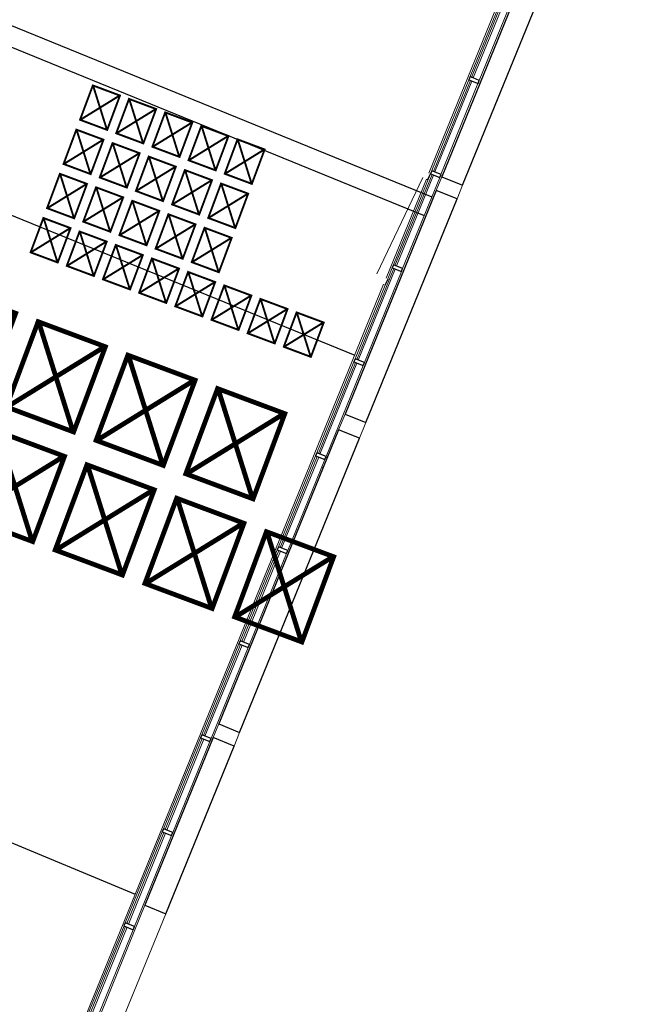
# Model space of a CAD drawing. Header units: millimetres. Extents: x 1512 to 2105, y 794 to 1149.
# Tile 253 of 256: x 1965.47 to 1974.68, y 829.53 to 844.29. Entities that reach past the tile are written whole.
import ezdxf

# ---------------------------------------------------------------- set-up
doc = ezdxf.new("R2010")
doc.units = ezdxf.units.MM
for name, color, linetype, lineweight in [('A-FLOR', 192, 'Continuous', 9), ('A-GENM', 13, 'Continuous', 9), ('A-GLAZ-CURT', 52, 'Continuous', 9), ('A-GLAZ-CWMG', 51, 'Continuous', 9), ('A-WALL', 113, 'Continuous', 9)]:
    doc.layers.add(name, color=color, linetype=linetype, lineweight=lineweight)
doc.styles.get("Standard").update_dxf_attribs({"font": 'arial.ttf'})

# ---------------------------------------------------------------- blocks, each defined once
blk = doc.blocks.new('Generic Models 2 - Generic Models 2-140614-سوم')
at = {"layer": 'A-GENM'}
blk.add_line((-95.907, -1.665), (-95.929, -1.657), dxfattribs=at)
blk = doc.blocks.new('Generic Models 3 - Generic Models 3-147078-سوم')
at = {"layer": 'A-GENM', "lineweight": 25}
for p, q in [((-92.059, 9.205), (-94.335, 2.775)), ((-94.017, 2.663), (-91.741, 9.093)), ((-94.335, 2.775), (-94.017, 2.663)), ((-94.409, 2.566), (-95.617, -0.847)), ((-94.091, 2.453), (-94.409, 2.566)), ((-95.299, -0.959), (-94.091, 2.453)), ((-95.617, -0.847), (-95.299, -0.959)), ((-95.702, -1.086), (-97.291, -5.574)), ((-95.384, -1.199), (-95.702, -1.086)), ((-96.973, -5.687), (-95.384, -1.199)), ((-97.291, -5.574), (-96.973, -5.687)), ((-97.365, -5.784), (-98.271, -8.342)), ((-97.953, -8.454), (-97.047, -5.896)), ((-97.047, -5.896), (-97.365, -5.784)), ((-98.271, -8.342), (-97.953, -8.454))]:
    blk.add_line(p, q, dxfattribs=at)
at = {"layer": 'A-GENM'}
for p, q in [((-94.409, 2.566), (-94.335, 2.775)), ((-94.017, 2.663), (-94.091, 2.453)), ((-95.702, -1.086), (-95.617, -0.847)), ((-95.299, -0.959), (-95.384, -1.199)), ((-97.365, -5.784), (-97.291, -5.574)), ((-96.973, -5.687), (-97.047, -5.896)), ((-99.411, -11.564), (-98.271, -8.342)), ((-97.953, -8.454), (-99.093, -11.676))]:
    blk.add_line(p, q, dxfattribs=at)
blk = doc.blocks.new('System Panel - Glazed-137446-سوم')
at = {"layer": 'A-GLAZ-CURT', "lineweight": 18}
for p, q in [((0.736, 0.049), (-0.736, 0.049)), ((-0.736, 0.049), (-0.736, 0.024)), ((-0.736, 0.024), (0.736, 0.024)), ((0.736, 0.024), (0.736, 0.049))]:
    blk.add_line(p, q, dxfattribs=at)
blk = doc.blocks.new('Rectangular Mullion - 50 x 150mm-137349-سوم')
at = {"layer": 'A-GLAZ-CWMG'}
for p, q in [((-104.138, -24.397), (-103.647, -23.01)), ((-103.506, -23.06), (-103.997, -24.447))]:
    blk.add_line(p, q, dxfattribs=at)
blk = doc.blocks.new('Rectangular Mullion - 50 x 150mm-V3-سوم')
at = {"layer": 'A-GLAZ-CWMG'}
for p, q in [((-95.073, 1.209), (-95.014, 1.377)), ((-94.872, 1.327), (-95.364, -0.061)), ((-95.505, -0.011), (-95.107, 1.114))]:
    blk.add_line(p, q, dxfattribs=at)
blk = doc.blocks.new('Rectangular Mullion - 50 x 150mm-137391-سوم')
at = {"layer": 'A-GLAZ-CWMG', "lineweight": 25}
for p, q in [((-0.025, 0.075), (0.025, 0.075)), ((-0.025, -0.075), (-0.025, 0.075)), ((0.025, 0.075), (0.025, -0.075)), ((0.025, -0.075), (-0.025, -0.075))]:
    blk.add_line(p, q, dxfattribs=at)

msp = doc.modelspace()

# ---------------------------------------------------------------- linework, layer by layer
for p, q in [((1965.3, 844.225), (1971.649, 841.638)), ((1965.311, 843.897), (1971.535, 841.361)), ((1962.411, 842.557), (1970.492, 839.264))]:
    msp.add_line(p, q)
at = {"layer": 'A-FLOR'}
for p, q in [((1971.605, 841.995), (1973.902, 847.632)), ((1971.515, 841.927), (1970.826, 840.487)), ((1970.964, 840.421), (1971.567, 841.902)), ((1964.912, 825.569), (1970.926, 840.328))]:
    msp.add_line(p, q, dxfattribs=at)
at = {"layer": 'A-WALL', "lineweight": 25}
for p, q in [((1971.585, 841.894), (1971.628, 841.984)), ((1970.948, 840.317), (1970.992, 840.408)), ((1958.939, 834.636), (1967.2, 831.185))]:
    msp.add_line(p, q, dxfattribs=at)

# ---------------------------------------------------------------- block references
at = {"layer": 'A-GENM', "rotation": 357.3263665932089}
for name in ['Generic Models 2 - Generic Models 2-140614-سوم', 'Generic Models 3 - Generic Models 3-147078-سوم']:
    msp.add_blockref(name, (2065.9, 834.768), dxfattribs=at)
at = {"layer": 'A-GLAZ-CURT', "rotation": 67.8314419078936}
for p in [(1972.568, 844.093), (1971.994, 842.684), (1971.419, 841.275), (1970.845, 839.865), (1970.271, 838.456), (1969.697, 837.047), (1969.123, 835.638), (1968.548, 834.228), (1967.974, 832.819), (1967.4, 831.41), (1966.826, 830.001)]:
    msp.add_blockref('System Panel - Glazed-137446-سوم', p, dxfattribs=at)
at = {"layer": 'A-GLAZ-CWMG', "rotation": 357.3263665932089}
for name, p in [('Rectangular Mullion - 50 x 150mm-137349-سوم', (2077.384, 862.953)), ('Rectangular Mullion - 50 x 150mm-137349-سوم', (2076.809, 861.544)), ('Rectangular Mullion - 50 x 150mm-137349-سوم', (2076.235, 860.134)), ('Rectangular Mullion - 50 x 150mm-V3-سوم', (2065.9, 834.768)), ('Rectangular Mullion - 50 x 150mm-137349-سوم', (2075.087, 857.316)), ('Rectangular Mullion - 50 x 150mm-137349-سوم', (2074.513, 855.907)), ('Rectangular Mullion - 50 x 150mm-137349-سوم', (2073.938, 854.497)), ('Rectangular Mullion - 50 x 150mm-137349-سوم', (2073.364, 853.088)), ('Rectangular Mullion - 50 x 150mm-137349-سوم', (2072.79, 851.679)), ('Rectangular Mullion - 50 x 150mm-137349-سوم', (2072.216, 850.27)), ('Rectangular Mullion - 50 x 150mm-137349-سوم', (2071.642, 848.86))]:
    msp.add_blockref(name, p, dxfattribs=at)
at = {"layer": 'A-GLAZ-CWMG', "extrusion": (0, 0, -1), "rotation": 112.1685580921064}
for p in [(-1972.281, 843.389), (-1971.707, 841.979), (-1971.132, 840.57), (-1970.558, 839.161), (-1969.984, 837.752), (-1969.41, 836.342), (-1968.836, 834.933), (-1968.261, 833.524), (-1967.687, 832.115), (-1967.113, 830.705)]:
    msp.add_blockref('Rectangular Mullion - 50 x 150mm-137391-سوم', p, dxfattribs=at)

# ---------------------------------------------------------------- texts
at = {"attachment_point": 1, "rotation": 339.5473}
for s, width, insert, char_height in [('{\\fArial|b0|i0|c178|p34;خدمات اداری تکثیر وفوتوکپی}', 3.05442, (1966.475, 843.268), 0.4241), ('{\\fArial|b0|i0|c178|p34;اتاق اجلاس}', 4.26312, (1964.173, 840.168), 1.05207)]:
    msp.add_mtext_dynamic_manual_height_columns(s, width=width, gutter_width=12.5, heights=[0], dxfattribs=dict(at, insert=insert, char_height=char_height))

doc.saveas('drawing.dxf')
